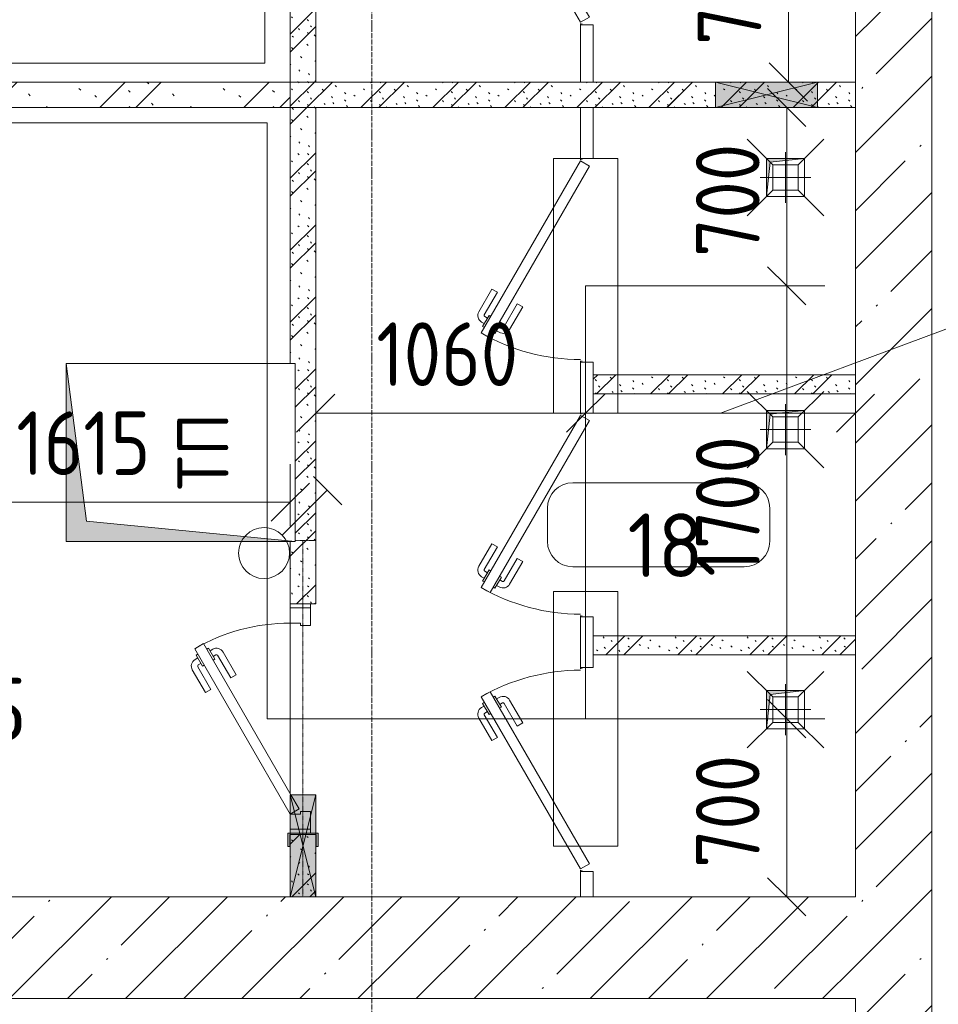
# Model space of a CAD drawing. Header units: millimetres. Extents: x -32229 to 170644, y -13689 to 125138.
# Tile 211 of 256: x 106523 to 110130, y 12028 to 15895. Entities that reach past the tile are written whole.
import ezdxf

# ---------------------------------------------------------------- set-up
doc = ezdxf.new("R2010")
doc.units = ezdxf.units.MM
doc.linetypes.add('3_ Штрих_ 1 х 1 мм', pattern=[2, 1, -1])
doc.linetypes.add('ADSK_Линия сетки', pattern=[25, 20, -2.5, 0, -2.5])
for name, color, linetype, lineweight in [('A-ANNO-DIMS', 7, 'Continuous', 9), ('A-ANNO-DIMS-200', 7, 'Continuous', 9), ('A-ANNO-NOTE', 7, 'Continuous', 18), ('A-AREA-IDEN', 7, 'Continuous', 9), ('A-DOOR', 7, 'Continuous', 18), ('A-DOOR-FRAM', 7, 'Continuous', 9), ('A-FLOR', 7, 'Continuous', 18), ('A-GLAZ', 7, 'Continuous', 18), ('A-WALL', 7, 'Continuous', 18), ('A-WALL-PATT', 7, 'Continuous', 40), ('G-ANNO-TEXT', 7, 'Continuous', 9), ('I-WALL', 7, 'Continuous', 18), ('M-EQPM', 7, 'Continuous', 18), ('P-SANR-FIXT', 7, 'Continuous', 18), ('S-BEAM', 7, 'Continuous', 18), ('S-COLS', 7, 'Continuous', 18), ('S-GRID', 7, 'Continuous', 9)]:
    doc.layers.add(name, color=color, linetype=linetype, lineweight=lineweight)
doc.layers.add('A-DETL', color=7, linetype='Continuous', lineweight=9, true_color=0x00a600)
doc.styles.add('GOST Common', font='GOST_Common.ttf', dxfattribs={"height": 200})
doc.styles.add('GOST Common_5', font='GOST_Common.ttf', dxfattribs={"height": 250})
doc.styles.add('GOST Common_6', font='GOST_Common.ttf', dxfattribs={"width": 0.9, "height": 250})
doc.styles.add('ISOCPEUR', font='isocpeur.ttf', dxfattribs={"height": 250})
doc.dimstyles.new('ГОСТ_2_5_мм2_1', dxfattribs={"dimscale": 304.8, "dimtxt": 251.428749, "dimasz": 0.492126, "dimexe": 0.492126, "dimexo": 0.656168, "dimgap": 0.098425, "dimtad": 1, "dimdec": 0, "dimdsep": 46, "dimtxsty": 'GOST Common_6', "dimblk1": 'OBLIQUE', "dimblk2": 'OBLIQUE', "dimsah": 1, "dimcen": 0.09, "dimazin": 2, "dimtfac": 1, "dimtdec": 4, "dimtix": 1, "dimtmove": 0, "dimatfit": 3, "dimfxl": 1, "dimtvp": 1, "dimtolj": 1, "dimtzin": 0, "dimarcsym": 2})
doc.dimstyles.new('ГОСТ_2_5_мм2_2', dxfattribs={"dimscale": 304.8, "dimtxt": 251.428749, "dimasz": 0.492126, "dimexe": 0.492126, "dimexo": 0.656168, "dimgap": 0.098425, "dimtad": 1, "dimdec": 0, "dimdsep": 46, "dimtxsty": 'GOST Common_6', "dimblk1": 'OBLIQUE', "dimblk2": 'OBLIQUE', "dimsah": 1, "dimcen": 0.09, "dimazin": 2, "dimtfac": 1, "dimtdec": 4, "dimtix": 1, "dimtmove": 1, "dimatfit": 3, "dimfxl": 1, "dimtvp": 1, "dimtolj": 1, "dimtzin": 0, "dimarcsym": 2})
pattern_1 = [(45, (0, 0), (-228.0985, 228.0985), []), (45, (228.1, 0), (-228.0985, 228.0985), [403.225, -80.645, 6.706, -73.939])]
pattern_2 = [(135, (150.28, 188.64), (-282.8427, 3e-14), [6.706, -393.294]), (135, (174.9, 237.36), (-282.8427, 3e-14), [6.706, -393.294]), (135, (211.96, 236.53), (-282.8427, 3e-14), [6.706, -393.294]), (135, (114.96, 223.96), (-282.8427, 3e-14), [6.706, -393.294]), (135, (77.54, 223.96), (-282.8427, 3e-14), [6.706, -393.294]), (135, (57.44, 184.52), (-282.8427, 3e-14), [6.706, -393.294]), (135, (66.21, 142.9), (-282.8427, 3e-14), [6.706, -393.294]), (135, (107.33, 161), (-282.8427, 3e-14), [6.706, -393.294]), (135, (99.08, 130.94), (-282.8427, 3e-14), [6.706, -393.294]), (135, (22.6, 136.46), (-282.8427, 3e-14), [6.706, -393.294]), (135, (21.16, 168.08), (-282.8427, 3e-14), [6.706, -393.294]), (135, (46.13, 96.12), (-282.8427, 3e-14), [6.706, -393.294]), (135, (3.54, 74.6), (-282.8427, 3e-14), [6.706, -393.294]), (135, (40.3, 47.56), (-282.8427, 3e-14), [6.706, -393.294]), (135, (39.77, 18.47), (-282.8427, 3e-14), [6.706, -393.294]), (135, (76.94, 37.28), (-282.8427, 3e-14), [6.706, -393.294]), (135, (114.18, 62.4), (-282.8427, 3e-14), [6.706, -393.294]), (135, (139.87, 90.2), (-282.8427, 3e-14), [6.706, -393.294]), (135, (141.44, 15.82), (-282.8427, 3e-14), [6.706, -393.294]), (135, (188.69, 26.73), (-282.8427, 3e-14), [6.706, -393.294]), (135, (176.14, 51.36), (-282.8427, 3e-14), [6.706, -393.294]), (135, (177.03, 0), (-282.8427, 3e-14), [6.706, -393.294]), (135, (276.61, 8.22), (-282.8427, 3e-14), [6.706, -393.294]), (135, (271.19, 31.72), (-282.8427, 3e-14), [6.706, -393.294]), (135, (268.29, 119.65), (-282.8427, 3e-14), [6.706, -393.294]), (135, (237.92, 101.95), (-282.8427, 3e-14), [6.706, -393.294]), (135, (237.92, 158.27), (-282.8427, 3e-14), [6.706, -393.294]), (135, (260.4, 204.35), (-282.8427, 3e-14), [6.706, -393.294]), (135, (275.54, 235.4), (-282.8427, 3e-14), [6.706, -393.294]), (135, (117.62, 268.96), (-282.8427, 3e-14), [6.706, -393.294]), (135, (203.62, 273.83), (-282.8427, 3e-14), [6.706, -393.294]), (135, (47.24, 279.3), (-282.8427, 3e-14), [6.706, -393.294]), (135, (23.2, 266.16), (-282.8427, 3e-14), [6.706, -393.294]), (135, (42.78, 232.52), (-282.8427, 3e-14), [6.706, -393.294]), (135, (177.76, 90.57), (-282.8427, 3e-14), [6.706, -393.294]), (135, (181.12, 121.8), (-282.8427, 3e-14), [6.706, -393.294]), (135, (206.73, 172.06), (-282.8427, 3e-14), [6.706, -393.294]), (135, (143.14, 136.62), (-282.8427, 3e-14), [6.706, -393.294]), (135, (211.51, 131.86), (-282.8427, 3e-14), [6.706, -393.294]), (135, (81.47, 95.1), (-282.8427, 3e-14), [6.706, -393.294]), (135, (235.13, 60.46), (-282.8427, 3e-14), [6.706, -393.294]), (135, (242.24, 4.89), (-282.8427, 3e-14), [6.706, -393.294]), (45, (0, 106.07), (-282.8427, 0), []), (45, (106.07, 0), (-282.8427, 0), []), (45, (176.78, 0), (-282.8427, 0), []), (45, (0, 176.78), (-282.8427, 0), [])]

# ---------------------------------------------------------------- blocks, each defined once
blk = doc.blocks.new('АР_Дверь однопольная - 900х2100h_750__служебные-6013658--01 ЭО')
at = {"layer": 'A-DOOR', "color": 253, "lineweight": 5, "true_color": 0xaaaaaa}
for p, q in [((102.3, 383.3), (191.1, 434.6)), ((114.8, 361.7), (203.6, 412.9)), ((248.9, 419.4), (205.6, 394.4)), ((205.6, 394.4), (209.6, 387.5)), ((216.4, 400.7), (210.4, 411.1)), ((238, 413.2), (232, 423.6)), ((252.9, 412.5), (248.9, 419.4)), ((114.8, 361.7), (102.3, 383.3)), ((233.6, 345.9), (229.6, 352.9)), ((276.9, 370.9), (233.6, 345.9)), ((244.4, 352.2), (250.4, 341.8)), ((266, 364.7), (272, 354.3)), ((272.9, 377.9), (276.9, 370.9)), ((159.8, 283.7), (248.6, 335)), ((172.3, 262.1), (261.1, 313.3)), ((159.8, 283.7), (172.3, 262.1))]:
    blk.add_line(p, q, dxfattribs=at)
at = {"layer": 'A-DOOR', "color": 253, "lineweight": 13, "true_color": 0xaaaaaa}
for p, q in [((274.5, 425), (-375, 50)), ((-300, 47.1), (294.5, 390.4)), ((294.5, 390.4), (274.5, 425)), ((-375, 50), (-355, 15.4)), ((-355, 15.4), (-300, 47.1))]:
    blk.add_line(p, q, dxfattribs=at)
at = {"layer": 'A-DOOR', "color": 253, "lineweight": 5, "true_color": 0xaaaaaa}
for centre, radius, start, end in [((206.1, 408.6), 30, 30, 120), ((206.1, 408.6), 4.99, 30, 120), ((-375, 50), 750, 360, 30), ((246.1, 339.3), 30, 300, 30), ((246.1, 339.3), 4.99, 300, 30)]:
    blk.add_arc(centre, radius, start, end, dxfattribs=at)
at = {"layer": 'A-DOOR-FRAM', "color": 253, "lineweight": 13, "true_color": 0xaaaaaa}
for p, q in [((-435, 50), (-450, 50)), ((-375, 50), (-435, 50)), ((-435, 50), (-435, -30)), ((-375, 10), (-375, 50)), ((435, 50), (375, 50)), ((375, 50), (375, 10)), ((435, -30), (435, 50)), ((435, 50), (450, 50)), ((-365, 10), (-375, 10)), ((-365, -30), (-365, 10)), ((375, 10), (365, 10)), ((365, 10), (365, -30)), ((-435, -30), (-450, -30)), ((-435, -30), (-365, -30)), ((365, -30), (435, -30)), ((435, -30), (450, -30))]:
    blk.add_line(p, q, dxfattribs=at)
blk = doc.blocks.new('АР_Дверь однопольная - 800х2100h_650__душевые-6019181--01 ЭО')
at = {"layer": 'A-DOOR', "color": 253, "lineweight": 13, "true_color": 0xaaaaaa}
for p, q in [((285.5, 415), (-390, 25)), ((305.5, 380.4), (285.5, 415)), ((-370, -9.6), (305.5, 380.4)), ((-390, 25), (-370, -9.6))]:
    blk.add_line(p, q, dxfattribs=at)
at = {"layer": 'A-DOOR', "color": 253, "lineweight": 5, "true_color": 0xaaaaaa}
for p, q in [((113.3, 373.3), (202.1, 424.6)), ((125.8, 351.7), (214.6, 402.9)), ((259.8, 409.4), (216.5, 384.4)), ((227.4, 390.7), (221.4, 401.1)), ((249, 403.2), (243, 413.6)), ((263.8, 402.5), (259.8, 409.4)), ((125.8, 351.7), (113.3, 373.3)), ((216.5, 384.4), (220.5, 377.5)), ((287.8, 360.9), (244.5, 335.9)), ((277, 354.7), (283, 344.3)), ((283.8, 367.9), (287.8, 360.9)), ((170.8, 273.7), (259.6, 325)), ((244.5, 335.9), (240.5, 342.9)), ((255.4, 342.2), (261.4, 331.8)), ((170.8, 273.7), (183.3, 252.1)), ((183.3, 252.1), (272.1, 303.3))]:
    blk.add_line(p, q, dxfattribs=at)
for centre, radius, start, end in [((217, 398.6), 30, 30, 120), ((217, 398.6), 4.99, 30, 120), ((-390, 25), 780, 360, 30), ((257.1, 329.3), 4.99, 300, 30), ((257.1, 329.3), 30, 300, 30)]:
    blk.add_arc(centre, radius, start, end, dxfattribs=at)
at = {"layer": 'A-DOOR-FRAM', "color": 253, "lineweight": 13, "true_color": 0xaaaaaa}
for p, q in [((-395, 25), (-400, 25)), ((-395, 20), (-400, 20)), ((395, 25), (400, 25)), ((395, 20), (400, 20))]:
    blk.add_line(p, q, dxfattribs=at)
blk = doc.blocks.new('АР_Дверь однопольная - 800х2100h_650__душевые-6019282--01 ЭО')
at = {"layer": 'A-DOOR', "color": 253, "lineweight": 13, "true_color": 0xaaaaaa}
for p, q in [((-285.5, 415), (-305.5, 380.4)), ((390, 25), (-285.5, 415)), ((-305.5, 380.4), (370, -9.6)), ((370, -9.6), (390, 25))]:
    blk.add_line(p, q, dxfattribs=at)
at = {"layer": 'A-DOOR', "color": 253, "lineweight": 5, "true_color": 0xaaaaaa}
for p, q in [((-263.8, 402.5), (-259.8, 409.4)), ((-259.8, 409.4), (-216.5, 384.4)), ((-249, 403.2), (-243, 413.6)), ((-227.4, 390.7), (-221.4, 401.1)), ((-125.8, 351.7), (-214.6, 402.9)), ((-113.3, 373.3), (-202.1, 424.6)), ((-283.8, 367.9), (-287.8, 360.9)), ((-287.8, 360.9), (-244.5, 335.9)), ((-277, 354.7), (-283, 344.3)), ((-216.5, 384.4), (-220.5, 377.5)), ((-125.8, 351.7), (-113.3, 373.3)), ((-255.4, 342.2), (-261.4, 331.8)), ((-170.8, 273.7), (-259.6, 325)), ((-244.5, 335.9), (-240.5, 342.9)), ((-183.3, 252.1), (-272.1, 303.3)), ((-170.8, 273.7), (-183.3, 252.1))]:
    blk.add_line(p, q, dxfattribs=at)
for centre, radius, start, end in [((-217, 398.6), 30, 60, 150), ((390, 25), 780, 150, 180), ((-217, 398.6), 4.99, 60, 150), ((-257.1, 329.3), 30, 150, 240), ((-257.1, 329.3), 4.99, 150, 240)]:
    blk.add_arc(centre, radius, start, end, dxfattribs=at)
at = {"layer": 'A-DOOR-FRAM', "color": 253, "lineweight": 13, "true_color": 0xaaaaaa}
for p, q in [((-395, 25), (-400, 25)), ((-395, 20), (-400, 20)), ((395, 25), (400, 25)), ((395, 20), (400, 20))]:
    blk.add_line(p, q, dxfattribs=at)
blk = doc.blocks.new('АР_Канал вертикальный прямоугольный - ВК-5405369--01 ЭО')
at = {"layer": 'M-EQPM', "lineweight": 13, "true_color": 0xe2e2e2}
blk.add_hatch(color=254, dxfattribs=at).paths.add_polyline_path([(-75, -75), (-60, 60), (75, 75), (-75, 75)])
at = {"layer": 'M-EQPM', "color": 253, "lineweight": 13, "true_color": 0xaaaaaa}
for p, q in [((75, 75), (-75, 75)), ((-75, 75), (-75, -75)), ((75, 75), (-75, 75)), ((-75, 75), (-75, -75)), ((-75, -75), (-75, 75)), ((-75, 75), (75, 75)), ((-75, -75), (-60, 60)), ((-75, -75), (-60, 60)), ((-60, 60), (75, 75)), ((-60, 60), (75, 75)), ((75, -75), (75, 75)), ((75, 75), (75, -75)), ((-75, -75), (75, -75)), ((75, -75), (-75, -75))]:
    blk.add_line(p, q, dxfattribs=at)
blk = doc.blocks.new('АР_Отверстие прямоугольное - ОВВ-3603837--01 ЭО')
at = {"layer": 'A-GLAZ', "lineweight": 13, "true_color": 0xf0f0f0}
blk.add_hatch(color=7, dxfattribs=at).paths.add_polyline_path([(325, -50), (325, 50), (-75, 50), (-75, -50)])
at = {"layer": 'A-GLAZ', "color": 253, "lineweight": 5, "true_color": 0xaaaaaa}
for p, q in [((325, 50), (-75, -50)), ((-75, 50), (325, -50))]:
    blk.add_line(p, q, dxfattribs=at)
at = {"layer": 'A-GLAZ', "color": 253, "lineweight": 13, "true_color": 0xaaaaaa}
for p, q in [((325, 50), (-75, 50)), ((-75, 50), (-75, -50)), ((-75, 50), (-75, -50)), ((325, -50), (325, 50)), ((325, 50), (325, -50)), ((-75, -50), (325, -50))]:
    blk.add_line(p, q, dxfattribs=at)
blk = doc.blocks.new('АР_Перемычка - 100_Уx1_75x5__Оп_250-250_125x80x5__-6371076--01 ЭО')
at = {"layer": 'S-BEAM', "color": 9, "linetype": '3_ Штрих_ 1 х 1 мм', "lineweight": 15, "true_color": 0xc4c4c4}
for p, q in [((-700, 50), (-700, -50)), ((700, 30), (700, -50)), ((-700, 0), (-300, 0)), ((-300, 0), (700, 0))]:
    blk.add_line(p, q, dxfattribs=at)
blk = doc.blocks.new('АР_Трап - 100-100-V99--01 ЭО')
at = {"layer": 'P-SANR-FIXT', "color": 253, "lineweight": 13, "true_color": 0xaaaaaa}
for p, q in [((-50, 50), (-150, 150)), ((50, 50), (150, 150)), ((0, -100), (0, 100)), ((-50, -50), (-50, 50)), ((50, 50), (-50, 50)), ((50, -50), (50, 50)), ((-100, 0), (100, 0)), ((-50, -50), (-150, -150)), ((-50, -50), (50, -50)), ((50, -50), (150, -150))]:
    blk.add_line(p, q, dxfattribs=at)
blk = doc.blocks.new('АР_Фахверк_ _Швеллер полки параллельные_ - 12П-6013685--01 ЭО')
at = {"layer": 'S-COLS', "lineweight": 15, "true_color": 0xaaaaaa}
blk.add_hatch(color=253, dxfattribs=at).paths.add_polyline_path([(35.4, 52.2), (35.4, 60), (-16.6, 60), (-16.6, -60), (35.4, -60), (35.4, -52.2), (-11.8, -50), (-11.8, 52.2)])
at = {"layer": 'S-COLS', "color": 253, "lineweight": 15, "true_color": 0xaaaaaa}
for p, q in [((35.4, 60), (-16.6, 60)), ((-16.6, 60), (-16.6, 50)), ((-16.6, 50), (-16.6, -50)), ((-11.8, 52.2), (35.4, 52.2)), ((-11.8, -50), (-11.8, 50)), ((35.4, 52.2), (35.4, 60)), ((-16.6, -50), (-16.6, -60)), ((-16.6, -60), (35.4, -60)), ((35.4, -52.2), (-11.8, -52.2)), ((35.4, -60), (35.4, -52.2))]:
    blk.add_line(p, q, dxfattribs=at)
blk = doc.blocks.new('АР_Канал вертикальный прямоугольный - ЭОМ-6914702--01 ЭО')
at = {"layer": 'M-EQPM', "lineweight": 13, "true_color": 0xe2e2e2}
blk.add_hatch(color=254, dxfattribs=at).paths.add_polyline_path([(-350, -450), (-270, 370), (350, 450), (-350, 450), (-350, 313.1)])
at = {"layer": 'M-EQPM', "color": 253, "lineweight": 13, "true_color": 0xaaaaaa}
for p, q in [((350, 450), (-350, 450)), ((-350, 450), (-350, -450)), ((350, 450), (-350, 450)), ((-350, 450), (-350, -450)), ((-350, -450), (-350, 450)), ((-350, 450), (350, 450)), ((-270, 370), (350, 450)), ((-270, 370), (350, 450)), ((350, -450), (350, 450)), ((350, 450), (350, -450)), ((-350, -450), (-270, 370)), ((-350, -450), (-270, 370)), ((-350, -450), (350, -450)), ((350, -450), (-350, -450))]:
    blk.add_line(p, q, dxfattribs=at)
blk = doc.blocks.new('Наметкина 10_РД_АР_П_rvt-1--01 ЭО')
at = {"layer": 'A-WALL-PATT', "lineweight": 5, "true_color": 0xaaaaaa}
h = blk.add_hatch(dxfattribs=at)
h.set_pattern_fill('FP_1', color=253, style=0, pattern_type=2)
h.set_pattern_definition(pattern_1)
h.paths.add_polyline_path([(110105.3, 2600), (110105.3, 30150), (109805.3, 30150), (109805.3, 2600)])
h = blk.add_hatch(dxfattribs=at)
h.set_pattern_fill('FP_7', color=253, style=0, pattern_type=2)
h.set_pattern_definition(pattern_2)
h.paths.add_polyline_path([(107605.3, 15650), (107685.3, 15650), (107685.3, 17725), (107585.3, 17725), (107585.3, 17505), (107605.3, 17505), (107605.3, 16805), (107585.3, 16805), (107585.3, 15650)])
h.paths.add_polyline_path([(107685.3, 18629.8), (107685.3, 18875), (107585.3, 18875), (107587.2, 18629.8)])
h = blk.add_hatch(dxfattribs=at)
h.set_pattern_fill('FP_6', color=253, style=0, pattern_type=2)
h.set_pattern_definition([(135, (300.56, 377.28), (-565.6854, 6e-14), [10, -790]), (135, (349.8, 474.73), (-565.6854, 6e-14), [10, -790]), (135, (423.93, 473.06), (-565.6854, 6e-14), [10, -790]), (135, (229.92, 447.9), (-565.6854, 6e-14), [10, -790]), (135, (155.08, 447.9), (-565.6854, 6e-14), [10, -790]), (135, (114.9, 369.03), (-565.6854, 6e-14), [10, -790]), (135, (132.43, 285.8), (-565.6854, 6e-14), [10, -790]), (135, (214.66, 322), (-565.6854, 6e-14), [10, -790]), (135, (198.16, 261.88), (-565.6854, 6e-14), [10, -790]), (135, (45.2, 272.9), (-565.6854, 6e-14), [10, -790]), (135, (42.32, 336.16), (-565.6854, 6e-14), [10, -790]), (135, (92.26, 192.24), (-565.6854, 6e-14), [10, -790]), (135, (7.07, 149.2), (-565.6854, 6e-14), [10, -790]), (135, (80.6, 95.1), (-565.6854, 6e-14), [10, -790]), (135, (79.53, 36.94), (-565.6854, 6e-14), [10, -790]), (135, (153.87, 74.56), (-565.6854, 6e-14), [10, -790]), (135, (228.35, 124.8), (-565.6854, 6e-14), [10, -790]), (135, (279.75, 180.4), (-565.6854, 6e-14), [10, -790]), (135, (282.9, 31.63), (-565.6854, 6e-14), [10, -790]), (135, (377.38, 53.45), (-565.6854, 6e-14), [10, -790]), (135, (352.28, 102.7), (-565.6854, 6e-14), [10, -790]), (135, (354.05, 0), (-565.6854, 6e-14), [10, -790]), (135, (553.23, 16.45), (-565.6854, 6e-14), [10, -790]), (135, (542.38, 63.45), (-565.6854, 6e-14), [10, -790]), (135, (536.58, 239.3), (-565.6854, 6e-14), [10, -790]), (135, (475.85, 203.9), (-565.6854, 6e-14), [10, -790]), (135, (475.85, 316.54), (-565.6854, 6e-14), [10, -790]), (135, (520.8, 408.7), (-565.6854, 6e-14), [10, -790]), (135, (551.1, 470.8), (-565.6854, 6e-14), [10, -790]), (135, (235.25, 537.93), (-565.6854, 6e-14), [10, -790]), (135, (407.25, 547.65), (-565.6854, 6e-14), [10, -790]), (135, (94.5, 558.6), (-565.6854, 6e-14), [10, -790]), (135, (46.4, 532.3), (-565.6854, 6e-14), [10, -790]), (135, (85.56, 465.04), (-565.6854, 6e-14), [10, -790]), (135, (355.53, 181.14), (-565.6854, 6e-14), [10, -790]), (135, (362.23, 243.6), (-565.6854, 6e-14), [10, -790]), (135, (413.45, 344.1), (-565.6854, 6e-14), [10, -790]), (135, (286.3, 273.25), (-565.6854, 6e-14), [10, -790]), (135, (423.02, 263.72), (-565.6854, 6e-14), [10, -790]), (135, (162.94, 190.2), (-565.6854, 6e-14), [10, -790]), (135, (470.25, 120.93), (-565.6854, 6e-14), [10, -790]), (135, (484.48, 9.78), (-565.6854, 6e-14), [10, -790]), (45, (0, 212.13), (-565.6854, 0), []), (45, (212.13, 0), (-565.6854, 0), []), (45, (353.55, 0), (-565.6854, 0), []), (45, (0, 353.55), (-565.6854, 0), [])])
h.paths.add_polyline_path([(107585.3, 15550), (107585.3, 15650), (101355.3, 15650), (101355.3, 15550), (104836, 15550)])
h = blk.add_hatch(dxfattribs=at)
h.set_pattern_fill('FP_7', color=253, style=0, pattern_type=2)
h.set_pattern_definition(pattern_2)
h.paths.add_polyline_path([(109655.3, 15550), (109805.3, 15550), (109805.3, 15650), (107585.3, 15650), (107585.3, 15550), (109255.3, 15550)])
h = blk.add_hatch(dxfattribs=at)
h.set_pattern_fill('FP_7', color=253, style=0, pattern_type=2)
h.set_pattern_definition(pattern_2)
h.paths.add_polyline_path([(107685.3, 12450), (107685.3, 12695.2), (107585.3, 12693.9), (107585.3, 12450)])
h.paths.add_polyline_path([(107685.3, 13600), (107685.3, 15550), (107585.3, 15550), (107585.3, 14545), (107605.3, 14545), (107605.3, 13845), (107585.3, 13845), (107585.3, 13600), (107605.3, 13600)])
h = blk.add_hatch(dxfattribs=at)
h.set_pattern_fill('FP_7', color=253, style=0, pattern_type=2)
h.set_pattern_definition(pattern_2)
h.paths.add_polyline_path([(109805.3, 14425), (109805.3, 14500), (108775.3, 14500), (108775.3, 14425), (108848.5, 14425)])
h = blk.add_hatch(dxfattribs=at)
h.set_pattern_fill('FP_7', color=253, style=0, pattern_type=2)
h.set_pattern_definition(pattern_2)
h.paths.add_polyline_path([(109805.3, 13400), (109805.3, 13475), (108775.3, 13475), (108775.3, 13400), (108848.5, 13400)])
h = blk.add_hatch(dxfattribs=at)
h.set_pattern_fill('FP_1', color=253, style=0, pattern_type=2)
h.set_pattern_definition(pattern_1)
h.paths.add_polyline_path([(105605.3, 12050), (108005.5, 12050), (108005.5, 12450), (105605.3, 12450), (105605.3, 12350)])
h = blk.add_hatch(dxfattribs=at)
h.set_pattern_fill('FP_1', color=253, style=0, pattern_type=2)
h.set_pattern_definition(pattern_1)
h.paths.add_polyline_path([(108005.5, 12050), (109805.3, 12050), (109805.3, 12450), (108005.5, 12450)])
at = {"layer": 'A-FLOR', "color": 253, "lineweight": 13, "true_color": 0xaaaaaa}
for p, q in [((107585.3, 13585), (107585.3, 13600)), ((107585.3, 12855), (107585.3, 13525)), ((107585.3, 12700), (107585.3, 12715))]:
    blk.add_line(p, q, dxfattribs=at)
at = {"layer": 'A-WALL', "color": 253, "lineweight": 13, "true_color": 0xaaaaaa}
for p, q in [((110105.3, 11830), (110105.3, 30150)), ((109805.3, 18875), (109805.3, 12450)), ((107585.3, 12450), (105605.3, 12450)), ((107685.3, 12450), (107585.3, 12450)), ((108005.5, 12450), (107685.3, 12450)), ((109805.3, 12450), (108005.5, 12450)), ((105605.3, 12050), (108005.5, 12050)), ((108005.5, 12050), (109805.3, 12050)), ((109805.3, 12050), (109805.3, 11830))]:
    blk.add_line(p, q, dxfattribs=at)
at = {"layer": 'A-WALL', "color": 253, "lineweight": 15, "true_color": 0xaaaaaa}
for p, q in [((108775.3, 14500), (108775.3, 14425)), ((108775.3, 13475), (108775.3, 13400))]:
    blk.add_line(p, q, dxfattribs=at)
at = {"layer": 'I-WALL', "color": 253, "lineweight": 13, "true_color": 0xaaaaaa}
for p, q in [((107685.3, 15650), (107685.3, 17725)), ((107585.3, 16805), (107585.3, 15650)), ((108725.3, 15875), (108725.3, 15650)), ((108775.3, 15875), (108725.3, 15875)), ((108775.3, 15650), (108775.3, 15875)), ((107585.3, 15650), (103995.3, 15650)), ((107585.3, 15550), (107585.3, 15650)), ((107585.3, 15650), (107685.3, 15650)), ((109255.3, 15650), (107585.3, 15650)), ((107585.3, 15650), (107585.3, 15550)), ((108725.3, 15650), (108775.3, 15650)), ((109655.3, 15650), (109255.3, 15650)), ((109805.3, 15650), (109655.3, 15650)), ((109805.3, 15550), (109805.3, 15650)), ((103995.3, 15550), (107585.3, 15550)), ((107585.3, 15550), (107585.3, 14545)), ((107685.3, 15550), (107585.3, 15550)), ((107585.3, 15550), (109255.3, 15550)), ((107685.3, 13600), (107685.3, 15550)), ((108725.3, 15550), (108725.3, 15350)), ((108775.3, 15550), (108725.3, 15550)), ((108775.3, 15350), (108775.3, 15550)), ((109255.3, 15550), (109655.3, 15550)), ((109655.3, 15550), (109805.3, 15550)), ((108725.3, 15350), (108775.3, 15350)), ((108725.3, 14550), (108725.3, 14350)), ((108775.3, 14550), (108725.3, 14550)), ((108775.3, 14500), (108775.3, 14550)), ((109805.3, 14500), (108775.3, 14500)), ((109805.3, 14425), (109805.3, 14500)), ((108775.3, 14425), (109805.3, 14425)), ((108775.3, 14350), (108775.3, 14425)), ((108725.3, 14350), (108775.3, 14350)), ((107585.3, 13845), (107585.3, 13600)), ((107585.3, 13600), (107685.3, 13600)), ((108725.3, 13550), (108725.3, 13350)), ((108775.3, 13550), (108725.3, 13550)), ((108775.3, 13475), (108775.3, 13550)), ((109805.3, 13475), (108775.3, 13475)), ((109805.3, 13400), (109805.3, 13475)), ((108775.3, 13400), (109805.3, 13400)), ((108775.3, 13350), (108775.3, 13400)), ((108725.3, 13350), (108775.3, 13350)), ((107585.3, 12695.2), (107585.3, 12450)), ((107685.3, 12450), (107685.3, 12695.3)), ((108725.3, 12550), (108725.3, 12450)), ((108775.3, 12550), (108725.3, 12550)), ((108775.3, 12450), (108775.3, 12550)), ((107585.3, 12450), (107685.3, 12450)), ((108725.3, 12450), (108775.3, 12450))]:
    blk.add_line(p, q, dxfattribs=at)
at = {"layer": 'A-DOOR', "color": 253, "lineweight": 13, "true_color": 0xaaaaaa}
for name, p, rotation in [('АР_Дверь однопольная - 800х2100h_650__душевые-6019181--01 ЭО', (108750.3, 16275), 90), ('АР_Дверь однопольная - 800х2100h_650__душевые-6019282--01 ЭО', (108750.3, 14950), 90), ('АР_Дверь однопольная - 800х2100h_650__душевые-6019282--01 ЭО', (108750.3, 13950), 90), ('АР_Дверь однопольная - 900х2100h_750__служебные-6013658--01 ЭО', (107635.3, 13150), 89.99999999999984), ('АР_Дверь однопольная - 800х2100h_650__душевые-6019181--01 ЭО', (108750.3, 12950), 90)]:
    blk.add_blockref(name, p, dxfattribs=dict(at, rotation=rotation))
at = {"layer": 'A-GLAZ', "color": 253, "lineweight": 13, "true_color": 0xaaaaaa}
blk.add_blockref('АР_Отверстие прямоугольное - ОВВ-3603837--01 ЭО', (109330.3, 15600), dxfattribs=at)
at = {"layer": 'A-GLAZ', "color": 253, "lineweight": 13, "true_color": 0xaaaaaa, "rotation": 89.99999999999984}
blk.add_blockref('АР_Отверстие прямоугольное - ОВВ-3603837--01 ЭО', (107635.3, 12525), dxfattribs=at)
at = {"layer": 'M-EQPM', "color": 253, "lineweight": 13, "true_color": 0xaaaaaa}
for p in [(109530.3, 15275), (109530.3, 14285), (109530.3, 13185)]:
    blk.add_blockref('АР_Канал вертикальный прямоугольный - ВК-5405369--01 ЭО', p, dxfattribs=at)
at = {"layer": 'M-EQPM', "color": 253, "lineweight": 13, "true_color": 0xaaaaaa, "rotation": 89.9999999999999}
blk.add_blockref('АР_Канал вертикальный прямоугольный - ЭОМ-6914702--01 ЭО', (107155.3, 14195), dxfattribs=at)
at = {"layer": 'P-SANR-FIXT', "color": 253, "lineweight": 13, "true_color": 0xaaaaaa}
for p in [(109530.3, 15275), (109530.3, 14285), (109530.3, 13185)]:
    blk.add_blockref('АР_Трап - 100-100-V99--01 ЭО', p, dxfattribs=at)
at = {"layer": 'S-BEAM', "color": 253, "lineweight": 13, "true_color": 0xaaaaaa, "rotation": 89.99999999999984}
blk.add_blockref('АР_Перемычка - 100_Уx1_75x5__Оп_250-250_125x80x5__-6371076--01 ЭО', (107635.3, 13150), dxfattribs=at)
at = {"layer": 'S-COLS', "color": 253, "lineweight": 13, "true_color": 0xaaaaaa, "rotation": 270.0000000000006}
blk.add_blockref('АР_Фахверк_ _Швеллер полки параллельные_ - 12П-6013685--01 ЭО', (107635.3, 12683.4), dxfattribs=at)
at = {"layer": 'A-ANNO-NOTE', "color": 253, "lineweight": 5, "true_color": 0xaaaaaa, "insert": (107242.6, 14198.8), "char_height": 200, "width": 330, "attachment_point": 5, "rotation": 90, "line_spacing_factor": 1.022766, "style": 'GOST Common'}
blk.add_mtext('\\pt2540,5080,7620,10160,12700,15240,17780,20320,22860,25400,27940,30480,33020,35560,38100,40640,43180,45720,48260,50800,53340,55880,58420,60960,63500,66040,68580,71120,73660,76200,78740,81280;ТП', dxfattribs=at)
blk = doc.blocks.new('Марка помещения 2 - Марка помещения 2-1605974--01 ЭО')
at = {"layer": 'A-AREA-IDEN', "color": 253, "true_color": 0xaaaaaa}
for p, q in [((-1.797, 0.841), (1.569, 0.841)), ((-2.297, -0.309), (-2.297, 0.341)), ((2.069, 0.341), (2.069, -0.309)), ((1.569, -0.809), (-1.797, -0.809))]:
    blk.add_line(p, q, dxfattribs=at)
for centre, start, end in [((-1.797, 0.341), 90, 180), ((1.569, 0.341), 0, 90), ((-1.797, -0.309), 180, 270), ((1.569, -0.309), 270, 360)]:
    blk.add_arc(centre, 0.5, start, end, dxfattribs=at)
blk = doc.blocks.new('DIMBLOCK476--01 ЭО')
at = {"layer": 'A-ANNO-DIMS-200'}
for p, q in [((105970.6, 13905.8), (105970.6, 14149.7)), ((107585.3, 13905.8), (107585.3, 14149.7)), ((105970.6, 13999.7), (106045.6, 14074.7)), ((107585.3, 13999.7), (107660.3, 14074.7)), ((105970.6, 13999.7), (105895.6, 13924.7)), ((105970.6, 13999.7), (107585.3, 13999.7)), ((105970.6, 13999.7), (105970.6, 13905.8)), ((107585.3, 13999.7), (107510.3, 13924.7)), ((107585.3, 13999.7), (107585.3, 13905.8))]:
    blk.add_line(p, q, dxfattribs=at)
at = {"layer": 'A-ANNO-DIMS-200', "color": 0, "insert": (106509.5, 14356.4), "char_height": 250, "width": 644.339, "attachment_point": 1, "line_spacing_factor": 1.022761, "style": 'GOST Common_6'}
blk.add_mtext('1615', dxfattribs=at)
blk = doc.blocks.new('_Oblique')
at = {"color": 0, "linetype": 'ByBlock', "lineweight": -2}
blk.add_line((-0.5, -0.5), (0.5, 0.5), dxfattribs=at)
blk = doc.blocks.new('DIMBLOCK490--01 ЭО')
at = {"layer": 'A-ANNO-DIMS-200'}
for p, q in [((109541.7, 16414.5), (109466.7, 16489.5)), ((108990.3, 16414.5), (109691.7, 16414.5)), ((109541.7, 16414.5), (108990.3, 16414.5)), ((109541.7, 15650), (109541.7, 16414.5)), ((109541.7, 16414.5), (109616.7, 16339.5)), ((109541.7, 15650), (109466.7, 15725)), ((109635.7, 15650), (109391.7, 15650)), ((109541.7, 15650), (109616.7, 15575)), ((109541.7, 15650), (109635.7, 15650))]:
    blk.add_line(p, q, dxfattribs=at)
at = {"layer": 'A-ANNO-DIMS-200', "color": 0, "insert": (109185, 15795.7), "char_height": 250, "width": 567.632, "attachment_point": 1, "rotation": 90, "line_spacing_factor": 1.022761, "style": 'GOST Common_6'}
blk.add_mtext('765', dxfattribs=at)
blk = doc.blocks.new('DIMBLOCK495--01 ЭО')
at = {"layer": 'A-ANNO-DIMS-200'}
for p, q in [((109535.1, 13149.5), (109460.1, 13224.5)), ((108745.3, 13149.5), (109685.1, 13149.5)), ((109535.1, 13149.5), (108745.3, 13149.5)), ((109535.1, 12450), (109535.1, 13149.5)), ((109535.1, 13149.5), (109610.1, 13074.5)), ((109535.1, 12450), (109460.1, 12525)), ((109629.1, 12450), (109385.1, 12450)), ((109535.1, 12450), (109610.1, 12375)), ((109535.1, 12450), (109629.1, 12450))]:
    blk.add_line(p, q, dxfattribs=at)
at = {"layer": 'A-ANNO-DIMS-200', "color": 0, "insert": (109178.4, 12563.2), "char_height": 250, "width": 567.632, "attachment_point": 1, "rotation": 90, "line_spacing_factor": 1.022761, "style": 'GOST Common_6'}
blk.add_mtext('700', dxfattribs=at)
blk = doc.blocks.new('DIMBLOCK496--01 ЭО')
at = {"layer": 'A-ANNO-DIMS-200'}
for p, q in [((109535.1, 14849.5), (109460.1, 14924.5)), ((108745.3, 14849.5), (109685.1, 14849.5)), ((109535.1, 14849.5), (108745.3, 14849.5)), ((109535.1, 13149.5), (109535.1, 14849.5)), ((109535.1, 14849.5), (109610.1, 14774.5)), ((109535.1, 13149.5), (109460.1, 13224.5)), ((108745.3, 13149.5), (109685.1, 13149.5)), ((109535.1, 13149.5), (108745.3, 13149.5)), ((109535.1, 13149.5), (109610.1, 13074.5))]:
    blk.add_line(p, q, dxfattribs=at)
at = {"layer": 'A-ANNO-DIMS-200', "color": 0, "insert": (109178.4, 13707.6), "char_height": 250, "width": 700.591, "attachment_point": 1, "rotation": 90, "line_spacing_factor": 1.022761, "style": 'GOST Common_6'}
blk.add_mtext('1700', dxfattribs=at)
blk = doc.blocks.new('DIMBLOCK497--01 ЭО')
at = {"layer": 'A-ANNO-DIMS-200'}
for p, q in [((109535.1, 15550), (109460.1, 15625)), ((109629.1, 15550), (109385.1, 15550)), ((109535.1, 14849.5), (109535.1, 15550)), ((109535.1, 15550), (109610.1, 15475)), ((109535.1, 15550), (109629.1, 15550)), ((109535.1, 14849.5), (109460.1, 14924.5)), ((108745.3, 14849.5), (109685.1, 14849.5)), ((109535.1, 14849.5), (108745.3, 14849.5)), ((109535.1, 14849.5), (109610.1, 14774.5))]:
    blk.add_line(p, q, dxfattribs=at)
at = {"layer": 'A-ANNO-DIMS-200', "color": 0, "insert": (109178.4, 14963.2), "char_height": 250, "width": 567.632, "attachment_point": 1, "rotation": 90, "line_spacing_factor": 1.022761, "style": 'GOST Common_6'}
blk.add_mtext('700', dxfattribs=at)
blk = doc.blocks.new('DIMBLOCK498--01 ЭО')
at = {"layer": 'A-ANNO-DIMS-200'}
for p, q in [((107685.3, 14255.4), (107685.3, 14499.3)), ((108745.3, 14331), (108745.3, 14499.3)), ((107685.3, 14349.3), (107760.3, 14424.3)), ((108745.3, 14349.3), (108820.3, 14424.3)), ((107685.3, 14349.3), (107610.3, 14274.3)), ((107685.3, 14349.3), (108745.3, 14349.3)), ((107685.3, 14349.3), (107685.3, 14255.4)), ((108745.3, 14349.3), (108670.3, 14274.3)), ((108745.3, 14349.3), (108745.3, 14331))]:
    blk.add_line(p, q, dxfattribs=at)
at = {"layer": 'A-ANNO-DIMS-200', "color": 0, "insert": (107923.4, 14706), "char_height": 250, "width": 700.591, "attachment_point": 1, "line_spacing_factor": 1.022761, "style": 'GOST Common_6'}
blk.add_mtext('1060', dxfattribs=at)
blk = doc.blocks.new('DIMBLOCK499--01 ЭО')
at = {"layer": 'A-ANNO-DIMS-200'}
for p, q in [((110245.4, 14711.7), (109275.3, 14349.3)), ((110829.2, 14711.7), (110245.4, 14711.7)), ((108745.3, 14331), (108745.3, 14499.3)), ((109805.3, 14255.4), (109805.3, 14499.3)), ((108745.3, 14349.3), (108820.3, 14424.3)), ((109805.3, 14349.3), (109880.3, 14424.3)), ((108745.3, 14349.3), (108670.3, 14274.3)), ((108745.3, 14349.3), (109805.3, 14349.3)), ((108745.3, 14349.3), (108745.3, 14331)), ((109805.3, 14349.3), (109730.3, 14274.3)), ((109805.3, 14349.3), (109805.3, 14255.4))]:
    blk.add_line(p, q, dxfattribs=at)
at = {"layer": 'A-ANNO-DIMS-200', "color": 0, "insert": (110245.4, 15068.4), "char_height": 250, "width": 700.591, "attachment_point": 1, "line_spacing_factor": 1.022761, "style": 'GOST Common_6'}
blk.add_mtext('1060', dxfattribs=at)

msp = doc.modelspace()

# ---------------------------------------------------------------- linework, layer by layer
at = {"layer": 'A-ANNO-NOTE', "color": 5, "lineweight": 9, "true_color": 0x0000ff}
for p, q in [((108618.9, 14349.5), (108618.9, 15349.5)), ((108618.9, 15349.5), (108871.6, 15349.5)), ((108871.6, 15349.5), (108871.6, 14349.5)), ((108871.6, 14349.5), (108618.9, 14349.5)), ((107676.4, 14101.2), (107788.2, 13989.4)), ((107553.3, 13870.7), (107730.1, 14047.5)), ((108618.9, 12649.5), (108618.9, 13649.5)), ((108618.9, 13649.5), (108871.6, 13649.5)), ((108871.6, 13649.5), (108871.6, 12649.5)), ((108871.6, 12649.5), (108618.9, 12649.5))]:
    msp.add_line(p, q, dxfattribs=at)
msp.add_circle((107482.6, 13800), 100, dxfattribs=at)
at = {"layer": 'A-DETL', "color": 5, "true_color": 0x0000ff}
for p, q in [((107485.3, 18114.5), (107485.3, 15724.5)), ((107485.3, 15724.5), (101155.3, 15724.5)), ((107495.3, 15489.5), (101155.3, 15489.5)), ((107495.3, 13149.5), (107495.3, 15489.5)), ((108745.3, 14849.5), (108745.3, 13149.5)), ((108745.3, 13149.5), (107495.3, 13149.5))]:
    msp.add_line(p, q, dxfattribs=at)
at = {"layer": 'S-GRID', "color": 253, "linetype": 'ADSK_Линия сетки', "true_color": 0xaaaaaa}
msp.add_line((107905.3, -12088.9), (107905.3, 125138.4), dxfattribs=at)

# ---------------------------------------------------------------- block references
at = {"lineweight": 5}
msp.add_blockref('Наметкина 10_РД_АР_П_rvt-1--01 ЭО', (0, 0), dxfattribs=at)
at = {"layer": 'A-AREA-IDEN', "color": 253, "true_color": 0xaaaaaa, "xscale": 199.9999999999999, "yscale": 199.9999999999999, "zscale": 199.9999999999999}
msp.add_blockref('Марка помещения 2 - Марка помещения 2-1605974--01 ЭО', (109054.7, 13908.1), dxfattribs=at)

# ---------------------------------------------------------------- texts
at = {"layer": 'A-AREA-IDEN', "color": 253, "true_color": 0xaaaaaa, "insert": (109059.2, 13830.6), "char_height": 250, "width": 330, "attachment_point": 5, "line_spacing_factor": 1.022766, "style": 'GOST Common_5'}
msp.add_mtext('\\pt100,200,300,400,500,600,700,800,900,1000,1100,1200,1300,1400,1500,1600,1700,1800,1900,2000,2100,2200,2300,2400,2500,2600,2700,2800,2900,3000,3100,3200;18', dxfattribs=at)
at = {"layer": 'G-ANNO-TEXT', "insert": (103950.1, 13310.3), "char_height": 250, "width": 2591.66, "attachment_point": 1, "line_spacing_factor": 1.139951, "style": 'ISOCPEUR'}
msp.add_mtext('\\pt600,1200,1800,2400,3000,3600,4200,4800,5400,6000,6600,7200,7800,8400,9000,9600,10200,10800,11400,12000,12600,13200,13800,14400,15000,15600,16200,16800,17400,18000,18600,19200;П.2.25-1-П.2.25-5\\PШРА', dxfattribs=at)

# ---------------------------------------------------------------- dimensions: what is measured, and where the dimension line sits
at = {"layer": 'A-ANNO-DIMS'}
for base, p1, p2, override, picture, middle in [((109541.7335, 16414.5076), (109435.6675, 15650.0074), (108790.2942, 16414.5076), {"dimpost": '<>', "dimfxl": 1000.4835}, 'DIMBLOCK490--01 ЭО', (109386.7335, 16032.2575)), ((109535.1229, 15550.0074), (108545.3453, 14849.5076), (109429.0569, 15550.0074), {"dimpost": '<>', "dimfxl": 1127.672911}, 'DIMBLOCK497--01 ЭО', (109380.1229, 15199.7575)), ((109535.1, 14849.5), (108545.3, 13149.5), (108545.3, 14849.5), {"dimpost": '<>', "dimfxl": 1700}, 'DIMBLOCK496--01 ЭО', (109380.1, 13999.5)), ((109535.1229, 13149.5076), (109429.0569, 12450.0074), (108545.3453, 13149.5076), {"dimpost": '<>', "dimfxl": 1127.052223}, 'DIMBLOCK495--01 ЭО', (109380.1229, 12799.7575))]:
    dim = msp.add_linear_dim(base=base, p1=p1, p2=p2, angle=90, dimstyle='ГОСТ_2_5_мм2_1', override=override, dxfattribs=at)
    dim.commit()
    dim.dimension.update_dxf_attribs({"geometry": picture, "text_midpoint": middle})
dim = msp.add_linear_dim(base=(109805.3, 14349.3), p1=(108745.3, 14531), p2=(109805.3, 14455.4), dimstyle='ГОСТ_2_5_мм2_2', override={"dimpost": '<>', "dimfxl": 1062.693644}, dxfattribs=at)
dim.commit()
dim.dimension.update_dxf_attribs({"geometry": 'DIMBLOCK499--01 ЭО', "text_midpoint": (110595.7, 14901.8), "dimtype": 160})
for base, p1, p2, override, picture, middle in [((108745.3, 14349.3), (107685.3, 14455.4), (108745.3, 14531), {"dimpost": '<>', "dimfxl": 1062.693644}, 'DIMBLOCK498--01 ЭО', (108215.3, 14504.3)), ((107585.3, 13999.7), (105970.6, 14105.8), (107585.3, 14105.8), {"dimpost": '<>', "dimfxl": 1614.685862}, 'DIMBLOCK476--01 ЭО', (106778, 14154.7))]:
    dim = msp.add_linear_dim(base=base, p1=p1, p2=p2, dimstyle='ГОСТ_2_5_мм2_1', override=override, dxfattribs=at)
    dim.commit()
    dim.dimension.update_dxf_attribs({"geometry": picture, "text_midpoint": middle})

doc.saveas('drawing.dxf')
